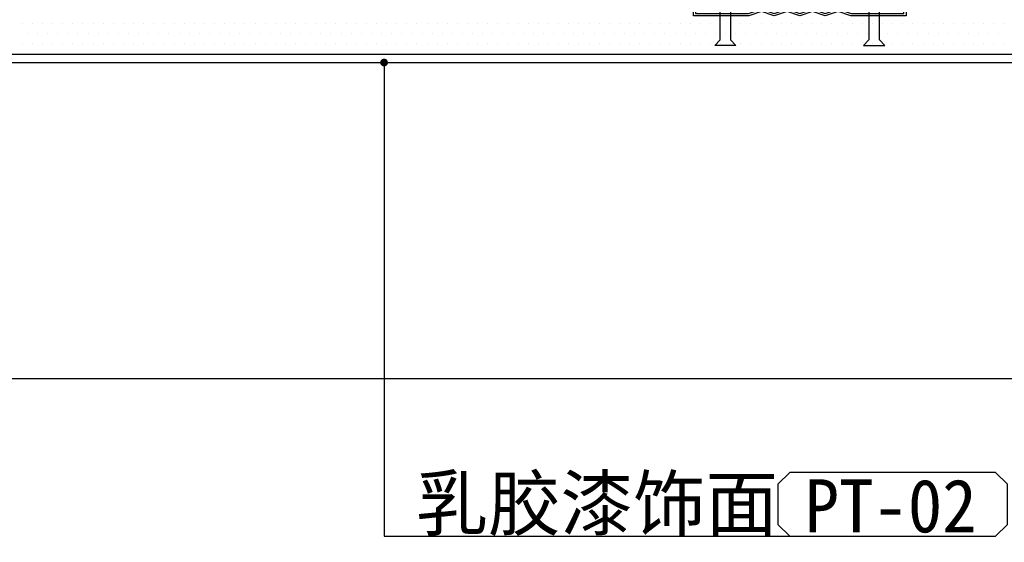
# Model space of a CAD drawing. Header units: millimetres. Extents: x -53 to 3023, y -53 to 2153.
# Tile 45 of 52: x 1620 to 1852, y 1496 to 1619. Entities that reach past the tile are written whole.
import ezdxf

# ---------------------------------------------------------------- set-up
doc = ezdxf.new("R2010")
doc.units = ezdxf.units.MM
doc.header["$LTSCALE"] = 5
doc.linetypes.add('DASH', pattern=[0.35, 0.25, -0.1])
doc.layers.get('Defpoints').update_dxf_attribs({"color": 8})
for name, color, linetype in [('8', 8, 'Continuous'), ('A-建筑-拆墙', 251, 'Continuous'), ('E--图例', 3, 'Continuous'), ('E-文本', 7, 'Continuous'), ('F-文本', 61, 'Continuous'), ('Q-立面-完成面造型线', 6, 'Continuous'), ('Q-立面-次粗线', 31, 'Continuous'), ('Q-立面-粗线', 30, 'Continuous')]:
    doc.layers.add(name, color=color, linetype=linetype)
doc.styles.add('-宋体', font='SimSun.ttf', dxfattribs={"width": 0.8})
doc.styles.get("Standard").update_dxf_attribs({"font": 'SimSun.ttf'})
doc.styles.add('TXT', font='gbenor.shx', dxfattribs={"width": 0.7})
doc.dimstyles.new('1', dxfattribs={"dimscale": 0, "dimtxt": 2.5, "dimasz": 1.5, "dimexe": 1, "dimexo": 0, "dimgap": 0.3, "dimtad": 1, "dimdec": 0, "dimzin": 0, "dimdsep": 46, "dimtxsty": 'Standard', "dimblk": 'ARCHTICK', "dimcen": 0.09, "dimclrd": 8, "dimclre": 8, "dimclrt": 4, "dimadec": 0, "dimazin": 0, "dimtfac": 1, "dimtdec": 0, "dimtix": 1, "dimtofl": 0, "dimtmove": 2, "dimatfit": 3, "dimldrblk": 'DOTSMALL', "dimfxl": 5, "dimfxlon": 1, "dimtolj": 1, "dimtzin": 0, "dimarcsym": 0})

# ---------------------------------------------------------------- blocks, each defined once
blk = doc.blocks.new('A$C09D450D1')
at = {"layer": '8'}
for p, q in [((-50, 24.00000000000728), (-50, 58.00000000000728)), ((-50, 58.00000000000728), (0, 58.00000000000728)), ((0, 58.00000000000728), (0, 24.00000000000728)), ((-42, 26.85973027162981), (-42, 51.32409618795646)), ((-42, 51.32409618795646), (-8, 51.32409618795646)), ((-8, 51.32409618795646), (-8, 26.85973027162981)), ((-36.5, 23.85973027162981), (-42, 26.85973027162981)), ((-8, 26.85973027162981), (-13.5, 23.85973027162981)), ((-41.5, 21.00000000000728), (-50, 24.00000000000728)), ((-36.5, 14.00000000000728), (-36.5, 23.85973027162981)), ((-13.5, 23.85973027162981), (-13.5, 14.00000000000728)), ((0, 24.00000000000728), (-8.5, 21.00000000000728)), ((-41.5, 16.00000000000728), (-41.5, 21.00000000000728)), ((-8.5, 21.00000000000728), (-8.5, 16.00000000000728)), ((-45, 19.00000000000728), (-50, 19.00000000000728)), ((-50, 19.00000000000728), (-50, 7.275957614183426e-12)), ((-45, 16.00000000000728), (-45, 19.00000000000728)), ((0, 19.00000000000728), (-5, 19.00000000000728)), ((-5, 19.00000000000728), (-5, 16.00000000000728)), ((0, 7.275957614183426e-12), (0, 19.00000000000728)), ((-49.5, 0.500000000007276), (-49.5, 18.50000000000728)), ((-49.5, 18.50000000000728), (-45.5, 18.50000000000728)), ((-45.5, 18.50000000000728), (-45.5, 16.00000000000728)), ((-43.24737165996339, 16.67150232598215), (-42.51483333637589, 17.99999912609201)), ((-42.9966365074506, 16.02577210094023), (-43.24737165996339, 16.67150232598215)), ((-42.51483333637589, 17.99999912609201), (-41.87799733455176, 17.1789917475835)), ((-41.87799733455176, 17.1789917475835), (-42.03991536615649, 16.38033246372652)), ((-42.03991536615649, 16.38033246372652), (-41.76638301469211, 15.74305086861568)), ((-7.960084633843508, 16.38033246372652), (-8.23361698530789, 15.74305086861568)), ((-7.485166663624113, 17.99999912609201), (-8.122002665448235, 17.1789917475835)), ((-8.122002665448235, 17.1789917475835), (-7.960084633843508, 16.38033246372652)), ((-6.752628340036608, 16.67150232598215), (-7.485166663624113, 17.99999912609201)), ((-7.003363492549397, 16.02577210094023), (-6.752628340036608, 16.67150232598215)), ((-4.5, 16.00000000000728), (-4.5, 18.50000000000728)), ((-4.5, 18.50000000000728), (-0.5, 18.50000000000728)), ((-0.5, 18.50000000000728), (-0.5, 0.500000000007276)), ((-49.5, 8.000000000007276), (-49.5, 16.00000000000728)), ((-49.5, 16.00000000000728), (-41.5, 16.00000000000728)), ((-45.5, 16.00000000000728), (-45, 16.00000000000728)), ((-43.42972656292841, 13.64931151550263), (-43.11061115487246, 14.50622806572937)), ((-43.31575191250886, 15.1688555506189), (-42.9966365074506, 16.02577210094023)), ((-43.11061115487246, 14.50622806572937), (-43.31575191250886, 15.1688555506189)), ((-41.76638301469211, 15.74305086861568), (-41.9627098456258, 14.93163970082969)), ((-41.9627098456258, 14.93163970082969), (-41.64359443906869, 14.31125116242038)), ((-41.64359443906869, 14.31125116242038), (-41.8143465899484, 13.50931795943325)), ((-13.5, 14.00000000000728), (-36.5, 14.00000000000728)), ((-8.5, 16.00000000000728), (-0.5, 16.00000000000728)), ((-8.037290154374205, 14.93163970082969), (-8.356405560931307, 14.31125116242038)), ((-8.356405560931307, 14.31125116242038), (-8.1856534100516, 13.50931795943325)), ((-8.23361698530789, 15.74305086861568), (-8.037290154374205, 14.93163970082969)), ((-6.684248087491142, 15.1688555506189), (-7.003363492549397, 16.02577210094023)), ((-6.889388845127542, 14.50622806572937), (-6.684248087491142, 15.1688555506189)), ((-6.570273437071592, 13.64931151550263), (-6.889388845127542, 14.50622806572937)), ((-5, 16.00000000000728), (-4.5, 16.00000000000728)), ((-0.5, 16.00000000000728), (-0.5, 8.000000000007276)), ((-43.58039222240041, 12.07450314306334), (-43.16856821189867, 13.00744412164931)), ((-43.2253570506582, 11.42575978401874), (-43.58039222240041, 12.07450314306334)), ((-43.16856821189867, 13.00744412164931), (-43.42972656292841, 13.64931151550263)), ((-41.8143465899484, 13.50931795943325), (-41.48287986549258, 12.85184014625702)), ((-41.48287986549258, 12.85184014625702), (-41.77268053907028, 11.96412095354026)), ((-41.77268053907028, 11.96412095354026), (-41.35352561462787, 11.31066907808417)), ((-8.22731946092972, 11.96412095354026), (-8.64647438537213, 11.31066907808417)), ((-8.1856534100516, 13.50931795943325), (-8.517120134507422, 12.85184014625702)), ((-8.517120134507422, 12.85184014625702), (-8.22731946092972, 11.96412095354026)), ((-6.831431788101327, 13.00744412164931), (-6.570273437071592, 13.64931151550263)), ((-6.419607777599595, 12.07450314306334), (-6.831431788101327, 13.00744412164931)), ((-6.774642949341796, 11.42575978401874), (-6.419607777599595, 12.07450314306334)), ((-43.76483335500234, 8.816665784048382), (-43.25257408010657, 9.794730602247)), ((-43.68969401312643, 10.45849440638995), (-43.2253570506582, 11.42575978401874)), ((-43.25257408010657, 9.794730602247), (-43.68969401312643, 10.45849440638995)), ((-41.35352561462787, 11.31066907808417), (-41.74901803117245, 10.34561960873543)), ((-41.74901803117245, 10.34561960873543), (-41.26483331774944, 9.666665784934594)), ((-41.26483331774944, 9.666665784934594), (-41.65649999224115, 8.704165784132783)), ((-8.250981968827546, 10.34561960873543), (-8.735166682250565, 9.666665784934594)), ((-8.735166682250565, 9.666665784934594), (-8.343500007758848, 8.704165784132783)), ((-8.64647438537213, 11.31066907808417), (-8.250981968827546, 10.34561960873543)), ((-6.310305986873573, 10.45849440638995), (-6.774642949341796, 11.42575978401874)), ((-6.747425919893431, 9.794730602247), (-6.310305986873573, 10.45849440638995)), ((-6.235166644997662, 8.816665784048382), (-6.747425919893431, 9.794730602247)), ((-0.5, 8.000000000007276), (-49.5, 8.000000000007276)), ((-43.34816668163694, 8.129165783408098), (-43.76483335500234, 8.816665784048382)), ((-43.76483335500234, 7.141665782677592), (-43.34816668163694, 8.129165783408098)), ((-43.34816668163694, 6.43749911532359), (-43.76483335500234, 7.141665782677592)), ((-41.26483331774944, 7.999999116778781), (-41.68149998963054, 7.037499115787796)), ((-41.68149998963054, 7.037499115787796), (-41.26483331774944, 6.333332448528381)), ((-41.65649999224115, 8.704165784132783), (-41.26483331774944, 7.999999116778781)), ((-8.343500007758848, 8.704165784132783), (-8.735166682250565, 7.999999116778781)), ((-8.735166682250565, 7.999999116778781), (-8.318500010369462, 7.037499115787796)), ((-8.318500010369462, 7.037499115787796), (-8.735166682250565, 6.333332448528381)), ((-6.65183331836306, 8.129165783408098), (-6.235166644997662, 8.816665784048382)), ((-6.235166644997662, 7.141665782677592), (-6.65183331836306, 8.129165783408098)), ((-6.65183331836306, 6.43749911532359), (-6.235166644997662, 7.141665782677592)), ((-43.76483335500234, 5.474999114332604), (-43.34816668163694, 6.43749911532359)), ((-43.34816668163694, 4.77083244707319), (-43.76483335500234, 5.474999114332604)), ((-43.76483335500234, 3.799999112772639), (-43.34816668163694, 4.77083244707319)), ((-41.26483331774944, 6.333332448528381), (-41.68149998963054, 5.370832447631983)), ((-41.68149998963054, 5.370832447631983), (-41.26483331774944, 4.666665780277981)), ((-41.26483331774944, 4.666665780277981), (-41.68149998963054, 3.695832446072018)), ((-8.735166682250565, 6.333332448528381), (-8.318500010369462, 5.370832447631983)), ((-8.318500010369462, 5.370832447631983), (-8.735166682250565, 4.666665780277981)), ((-8.735166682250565, 4.666665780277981), (-8.318500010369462, 3.695832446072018)), ((-6.235166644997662, 5.474999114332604), (-6.65183331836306, 6.43749911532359)), ((-6.65183331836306, 4.77083244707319), (-6.235166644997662, 5.474999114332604)), ((-6.235166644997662, 3.799999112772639), (-6.65183331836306, 4.77083244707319)), ((-43.34816668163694, 3.104165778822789), (-43.76483335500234, 3.799999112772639)), ((-43.76483335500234, 2.141665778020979), (-43.34816668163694, 3.104165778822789)), ((-41.68149998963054, 3.695832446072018), (-41.26483331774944, 2.991665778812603)), ((-41.26483331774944, 2.991665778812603), (-41.68149998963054, 2.062499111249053)), ((-8.318500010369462, 3.695832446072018), (-8.735166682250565, 2.991665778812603)), ((-8.735166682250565, 2.991665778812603), (-8.318500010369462, 2.062499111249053)), ((-6.65183331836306, 3.104165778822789), (-6.235166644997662, 3.799999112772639)), ((-6.235166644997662, 2.141665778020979), (-6.65183331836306, 3.104165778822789)), ((-50, 7.275957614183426e-12), (-37, 7.275957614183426e-12)), ((-37.0811388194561, 0.500000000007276), (-49.5, 0.500000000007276)), ((-43.76483335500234, 2.141665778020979), (-43.76483335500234, 2.141665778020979)), ((-43.76483335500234, -5.625000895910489), (-43.76483335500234, 2.141665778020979)), ((-41.68149998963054, 2.062499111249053), (-41.26483331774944, 1.333332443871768)), ((-41.26483331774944, 1.333332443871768), (-41.26483331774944, -5.625000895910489)), ((-34, 1.527046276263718), (-37.0811388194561, 0.500000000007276)), ((-37, 7.275957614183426e-12), (-34, 1.000000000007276)), ((-31, 0.527046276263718), (-34, 1.527046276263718)), ((-34, 1.000000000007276), (-31, 7.275957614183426e-12)), ((-28, 1.527046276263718), (-31, 0.527046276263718)), ((-31, 7.275957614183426e-12), (-28, 1.000000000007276)), ((-25, 0.527046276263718), (-28, 1.527046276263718)), ((-28, 1.000000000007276), (-25, 7.275957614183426e-12)), ((-22, 1.527046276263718), (-25, 0.527046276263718)), ((-25, 7.275957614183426e-12), (-22, 1.000000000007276)), ((-19, 0.527046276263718), (-22, 1.527046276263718)), ((-22, 1.000000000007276), (-19, 7.275957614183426e-12)), ((-16, 1.527046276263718), (-19, 0.527046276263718)), ((-19, 7.275957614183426e-12), (-16, 1.000000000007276)), ((-12.91886116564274, 0.500000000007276), (-16, 1.527046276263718)), ((-16, 1.000000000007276), (-13, 7.275957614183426e-12)), ((-13, 7.275957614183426e-12), (0, 7.275957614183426e-12)), ((-0.5, 0.500000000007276), (-12.91886116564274, 0.500000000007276)), ((-8.318500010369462, 2.062499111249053), (-8.735166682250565, 1.333332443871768)), ((-8.735166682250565, 1.333332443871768), (-8.735166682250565, -5.625000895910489)), ((-6.235166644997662, 2.141665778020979), (-6.235166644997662, 2.141665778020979)), ((-6.235166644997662, -5.625000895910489), (-6.235166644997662, 2.141665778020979)), ((-45.01483337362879, -7.000000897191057), (-43.76483335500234, -5.625000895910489)), ((-41.26483331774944, -5.625000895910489), (-40.01483329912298, -7.000000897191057)), ((-8.735166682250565, -5.625000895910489), (-9.985166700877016, -7.000000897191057)), ((-4.98516662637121, -7.000000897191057), (-6.235166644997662, -5.625000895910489)), ((-40.01483329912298, -7.000000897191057), (-45.01483337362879, -7.000000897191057)), ((-9.985166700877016, -7.000000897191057), (-4.98516662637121, -7.000000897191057))]:
    blk.add_line(p, q, dxfattribs=at)
blk = doc.blocks.new('*E25')
at = {"layer": '8', "extrusion": (0, 0, -1), "xscale": 0.1999999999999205, "yscale": 0.1999999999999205, "zscale": -0.1999999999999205}
blk.add_blockref('A$C09D450D1', (-47.33059772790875, 1.400000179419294, -9.99999993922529e-09), dxfattribs=at)
blk = doc.blocks.new('_ArchTick')
at = {"color": 0, "linetype": 'ByBlock', "const_width": 0.15}
blk.add_lwpolyline([(-0.5, -0.5), (0.5, 0.5)], dxfattribs=at)
blk = doc.blocks.new('材料编号1')
at = {"layer": 'E--图例', "color": 3}
blk.add_lwpolyline([(8.715155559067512, -1.898066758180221), (8.715155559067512, -0.6366033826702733), (8.345887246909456, -0.2673350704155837), (1.889200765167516, -0.2673350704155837), (1.519932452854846, -0.6366033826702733), (1.519932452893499, -1.898066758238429), (1.889200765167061, -2.267335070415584), (8.345887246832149, -2.26733507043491)], close=True, dxfattribs=at)
at = {"layer": 'E-文本', "style": 'TXT', "width": 0.7}
blk.add_attdef('编号', (1.608281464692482, -2.295733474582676), '', height=2, dxfattribs=at)
blk = doc.blocks.new('0')
at = {"layer": 'Defpoints', "linetype": 'Continuous'}
blk.add_lwpolyline([(-535083.1927045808, 505345.3608011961), (-534905.5166143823, 505345.3608011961), (-534905.5166143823, 505426.9268031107), (-535083.1927045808, 505426.9268031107)], close=True, dxfattribs=at)
at = {"layer": 'Q-立面-完成面造型线', "ltscale": 0.1999999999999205}
blk.add_line((-535083.1927045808, 505360.218391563, 1.378868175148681), (-534979.0248296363, 505360.218391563, 1.378868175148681), dxfattribs=at)
at = {"layer": 'Q-立面-次粗线', "ltscale": 0.1999999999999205}
for p, q in [((-535067.4494150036, 505362.047141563, 1.378868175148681), (-535067.4494150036, 505362.047141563, 1.378868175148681)), ((-535066.9731650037, 505362.047141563, 1.378868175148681), (-535066.9731650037, 505362.047141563, 1.378868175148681)), ((-535066.4969150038, 505362.047141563, 1.378868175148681), (-535066.4969150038, 505362.047141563, 1.378868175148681)), ((-535066.0206650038, 505362.047141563, 1.378868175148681), (-535066.0206650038, 505362.047141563, 1.378868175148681)), ((-535065.5444150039, 505362.047141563, 1.378868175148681), (-535065.5444150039, 505362.047141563, 1.378868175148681)), ((-535065.0681650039, 505362.047141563, 1.378868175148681), (-535065.0681650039, 505362.047141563, 1.378868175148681)), ((-535064.591915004, 505362.047141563, 1.378868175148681), (-535064.591915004, 505362.047141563, 1.378868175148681)), ((-535064.115665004, 505362.047141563, 1.378868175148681), (-535064.115665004, 505362.047141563, 1.378868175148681)), ((-535063.639415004, 505362.047141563, 1.378868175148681), (-535063.639415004, 505362.047141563, 1.378868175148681)), ((-535063.1631650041, 505362.047141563, 1.378868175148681), (-535063.1631650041, 505362.047141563, 1.378868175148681)), ((-535062.6869150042, 505362.047141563, 1.378868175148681), (-535062.6869150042, 505362.047141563, 1.378868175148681)), ((-535062.2106650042, 505362.047141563, 1.378868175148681), (-535062.2106650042, 505362.047141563, 1.378868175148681)), ((-535061.7344150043, 505362.047141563, 1.378868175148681), (-535061.7344150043, 505362.047141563, 1.378868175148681)), ((-535061.2581650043, 505362.047141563, 1.378868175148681), (-535061.2581650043, 505362.047141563, 1.378868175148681)), ((-535060.7819150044, 505362.047141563, 1.378868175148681), (-535060.7819150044, 505362.047141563, 1.378868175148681)), ((-535060.3056650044, 505362.047141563, 1.378868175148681), (-535060.3056650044, 505362.047141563, 1.378868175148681)), ((-535059.8294150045, 505362.047141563, 1.378868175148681), (-535059.8294150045, 505362.047141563, 1.378868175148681)), ((-535059.3531650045, 505362.047141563, 1.378868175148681), (-535059.3531650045, 505362.047141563, 1.378868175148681)), ((-535058.8769150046, 505362.047141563, 1.378868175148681), (-535058.8769150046, 505362.047141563, 1.378868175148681)), ((-535058.4006650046, 505362.047141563, 1.378868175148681), (-535058.4006650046, 505362.047141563, 1.378868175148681)), ((-535057.9244150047, 505362.047141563, 1.378868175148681), (-535057.9244150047, 505362.047141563, 1.378868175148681)), ((-535057.4481650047, 505362.047141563, 1.378868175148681), (-535057.4481650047, 505362.047141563, 1.378868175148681)), ((-535056.9719150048, 505362.047141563, 1.378868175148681), (-535056.9719150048, 505362.047141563, 1.378868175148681)), ((-535056.4956650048, 505362.047141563, 1.378868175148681), (-535056.4956650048, 505362.047141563, 1.378868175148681)), ((-535056.0194150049, 505362.047141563, 1.378868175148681), (-535056.0194150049, 505362.047141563, 1.378868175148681)), ((-535055.5431650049, 505362.047141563, 1.378868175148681), (-535055.5431650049, 505362.047141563, 1.378868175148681)), ((-535055.066915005, 505362.047141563, 1.378868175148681), (-535055.066915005, 505362.047141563, 1.378868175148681)), ((-535054.590665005, 505362.047141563, 1.378868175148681), (-535054.590665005, 505362.047141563, 1.378868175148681)), ((-535054.1144150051, 505362.047141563, 1.378868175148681), (-535054.1144150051, 505362.047141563, 1.378868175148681)), ((-535053.6381650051, 505362.047141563, 1.378868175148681), (-535053.6381650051, 505362.047141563, 1.378868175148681)), ((-535053.1619150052, 505362.047141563, 1.378868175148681), (-535053.1619150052, 505362.047141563, 1.378868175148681)), ((-535052.6856650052, 505362.047141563, 1.378868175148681), (-535052.6856650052, 505362.047141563, 1.378868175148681)), ((-535052.2094150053, 505362.047141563, 1.378868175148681), (-535052.2094150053, 505362.047141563, 1.378868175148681)), ((-535051.7331650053, 505362.047141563, 1.378868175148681), (-535051.7331650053, 505362.047141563, 1.378868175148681)), ((-535051.2569150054, 505362.047141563, 1.378868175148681), (-535051.2569150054, 505362.047141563, 1.378868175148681)), ((-535050.7806650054, 505362.047141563, 1.378868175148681), (-535050.7806650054, 505362.047141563, 1.378868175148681)), ((-535050.3044150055, 505362.047141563, 1.378868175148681), (-535050.3044150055, 505362.047141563, 1.378868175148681)), ((-535049.8281650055, 505362.047141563, 1.378868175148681), (-535049.8281650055, 505362.047141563, 1.378868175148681)), ((-535049.3519150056, 505362.047141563, 1.378868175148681), (-535049.3519150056, 505362.047141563, 1.378868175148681)), ((-535048.8756650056, 505362.047141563, 1.378868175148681), (-535048.8756650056, 505362.047141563, 1.378868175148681)), ((-535048.3994150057, 505362.047141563, 1.378868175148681), (-535048.3994150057, 505362.047141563, 1.378868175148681)), ((-535047.9231650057, 505362.047141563, 1.378868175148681), (-535047.9231650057, 505362.047141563, 1.378868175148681)), ((-535047.4469150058, 505362.047141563, 1.378868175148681), (-535047.4469150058, 505362.047141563, 1.378868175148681)), ((-535046.9706650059, 505362.047141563, 1.378868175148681), (-535046.9706650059, 505362.047141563, 1.378868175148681)), ((-535046.4944150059, 505362.047141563, 1.378868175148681), (-535046.4944150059, 505362.047141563, 1.378868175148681)), ((-535046.018165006, 505362.047141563, 1.378868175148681), (-535046.018165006, 505362.047141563, 1.378868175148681)), ((-535045.541915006, 505362.047141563, 1.378868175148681), (-535045.541915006, 505362.047141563, 1.378868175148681)), ((-535045.065665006, 505362.047141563, 1.378868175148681), (-535045.065665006, 505362.047141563, 1.378868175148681)), ((-535044.5894150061, 505362.047141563, 1.378868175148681), (-535044.5894150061, 505362.047141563, 1.378868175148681)), ((-535044.1131650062, 505362.047141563, 1.378868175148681), (-535044.1131650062, 505362.047141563, 1.378868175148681)), ((-535043.6369150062, 505362.047141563, 1.378868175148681), (-535043.6369150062, 505362.047141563, 1.378868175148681)), ((-535043.1606650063, 505362.047141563, 1.378868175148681), (-535043.1606650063, 505362.047141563, 1.378868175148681)), ((-535042.6844150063, 505362.047141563, 1.378868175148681), (-535042.6844150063, 505362.047141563, 1.378868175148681)), ((-535042.2081650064, 505362.047141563, 1.378868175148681), (-535042.2081650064, 505362.047141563, 1.378868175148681)), ((-535041.7319150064, 505362.047141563, 1.378868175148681), (-535041.7319150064, 505362.047141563, 1.378868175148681)), ((-535041.2556650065, 505362.047141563, 1.378868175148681), (-535041.2556650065, 505362.047141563, 1.378868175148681)), ((-535040.7794150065, 505362.047141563, 1.378868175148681), (-535040.7794150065, 505362.047141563, 1.378868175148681)), ((-535040.3031650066, 505362.047141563, 1.378868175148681), (-535040.3031650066, 505362.047141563, 1.378868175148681)), ((-535039.8269150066, 505362.047141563, 1.378868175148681), (-535039.8269150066, 505362.047141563, 1.378868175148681)), ((-535039.3506650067, 505362.047141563, 1.378868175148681), (-535039.3506650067, 505362.047141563, 1.378868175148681)), ((-535038.8744150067, 505362.047141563, 1.378868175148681), (-535038.8744150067, 505362.047141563, 1.378868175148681)), ((-535038.3981650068, 505362.047141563, 1.378868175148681), (-535038.3981650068, 505362.047141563, 1.378868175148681)), ((-535037.9219150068, 505362.047141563, 1.378868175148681), (-535037.9219150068, 505362.047141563, 1.378868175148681)), ((-535037.4456650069, 505362.047141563, 1.378868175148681), (-535037.4456650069, 505362.047141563, 1.378868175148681)), ((-535036.9694150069, 505362.047141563, 1.378868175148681), (-535036.9694150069, 505362.047141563, 1.378868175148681)), ((-535036.493165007, 505362.047141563, 1.378868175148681), (-535036.493165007, 505362.047141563, 1.378868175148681)), ((-535036.016915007, 505362.047141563, 1.378868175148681), (-535036.016915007, 505362.047141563, 1.378868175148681)), ((-535035.5406650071, 505362.047141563, 1.378868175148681), (-535035.5406650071, 505362.047141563, 1.378868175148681)), ((-535035.0644150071, 505362.047141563, 1.378868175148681), (-535035.0644150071, 505362.047141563, 1.378868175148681)), ((-535034.5881650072, 505362.047141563, 1.378868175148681), (-535034.5881650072, 505362.047141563, 1.378868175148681)), ((-535034.1119150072, 505362.047141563, 1.378868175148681), (-535034.1119150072, 505362.047141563, 1.378868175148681)), ((-535033.6356650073, 505362.047141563, 1.378868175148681), (-535033.6356650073, 505362.047141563, 1.378868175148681)), ((-535033.1594150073, 505362.047141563, 1.378868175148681), (-535033.1594150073, 505362.047141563, 1.378868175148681)), ((-535032.6831650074, 505362.047141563, 1.378868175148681), (-535032.6831650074, 505362.047141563, 1.378868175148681)), ((-535032.2069150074, 505362.047141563, 1.378868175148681), (-535032.2069150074, 505362.047141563, 1.378868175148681)), ((-535031.7306650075, 505362.047141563, 1.378868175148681), (-535031.7306650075, 505362.047141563, 1.378868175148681)), ((-535031.2544150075, 505362.047141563, 1.378868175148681), (-535031.2544150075, 505362.047141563, 1.378868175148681)), ((-535030.7781650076, 505362.047141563, 1.378868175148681), (-535030.7781650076, 505362.047141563, 1.378868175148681)), ((-535030.3019150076, 505362.047141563, 1.378868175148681), (-535030.3019150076, 505362.047141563, 1.378868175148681)), ((-535029.8256650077, 505362.047141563, 1.378868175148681), (-535029.8256650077, 505362.047141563, 1.378868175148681)), ((-535029.3494150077, 505362.047141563, 1.378868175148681), (-535029.3494150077, 505362.047141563, 1.378868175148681)), ((-535028.8731650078, 505362.047141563, 1.378868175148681), (-535028.8731650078, 505362.047141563, 1.378868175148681)), ((-535028.3969150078, 505362.047141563, 1.378868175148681), (-535028.3969150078, 505362.047141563, 1.378868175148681)), ((-535027.9206650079, 505362.047141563, 1.378868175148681), (-535027.9206650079, 505362.047141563, 1.378868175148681)), ((-535027.444415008, 505362.047141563, 1.378868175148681), (-535027.444415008, 505362.047141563, 1.378868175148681)), ((-535026.968165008, 505362.047141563, 1.378868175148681), (-535026.968165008, 505362.047141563, 1.378868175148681)), ((-535026.491915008, 505362.047141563, 1.378868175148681), (-535026.491915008, 505362.047141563, 1.378868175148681)), ((-535026.0156650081, 505362.047141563, 1.378868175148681), (-535026.0156650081, 505362.047141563, 1.378868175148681)), ((-535025.5394150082, 505362.047141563, 1.378868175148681), (-535025.5394150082, 505362.047141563, 1.378868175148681)), ((-535025.0631650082, 505362.047141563, 1.378868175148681), (-535025.0631650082, 505362.047141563, 1.378868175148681)), ((-535024.5869150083, 505362.047141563, 1.378868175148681), (-535024.5869150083, 505362.047141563, 1.378868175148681)), ((-535024.1106650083, 505362.047141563, 1.378868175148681), (-535024.1106650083, 505362.047141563, 1.378868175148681)), ((-535023.6344150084, 505362.047141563, 1.378868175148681), (-535023.6344150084, 505362.047141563, 1.378868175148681)), ((-535023.1581650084, 505362.047141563, 1.378868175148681), (-535023.1581650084, 505362.047141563, 1.378868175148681)), ((-535022.6819150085, 505362.047141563, 1.378868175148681), (-535022.6819150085, 505362.047141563, 1.378868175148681)), ((-535022.2056650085, 505362.047141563, 1.378868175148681), (-535022.2056650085, 505362.047141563, 1.378868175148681)), ((-535021.7294150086, 505362.047141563, 1.378868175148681), (-535021.7294150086, 505362.047141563, 1.378868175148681)), ((-535021.2531650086, 505362.047141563, 1.378868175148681), (-535021.2531650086, 505362.047141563, 1.378868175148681)), ((-535067.2112900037, 505361.570891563, 1.378868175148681), (-535067.2112900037, 505361.570891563, 1.378868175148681)), ((-535066.7350400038, 505361.570891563, 1.378868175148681), (-535066.7350400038, 505361.570891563, 1.378868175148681)), ((-535066.2587900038, 505361.570891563, 1.378868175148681), (-535066.2587900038, 505361.570891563, 1.378868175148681)), ((-535065.7825400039, 505361.570891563, 1.378868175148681), (-535065.7825400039, 505361.570891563, 1.378868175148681)), ((-535065.3062900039, 505361.570891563, 1.378868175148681), (-535065.3062900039, 505361.570891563, 1.378868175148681)), ((-535064.830040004, 505361.570891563, 1.378868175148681), (-535064.830040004, 505361.570891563, 1.378868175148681)), ((-535064.353790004, 505361.570891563, 1.378868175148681), (-535064.353790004, 505361.570891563, 1.378868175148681)), ((-535063.8775400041, 505361.570891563, 1.378868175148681), (-535063.8775400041, 505361.570891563, 1.378868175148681)), ((-535063.4012900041, 505361.570891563, 1.378868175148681), (-535063.4012900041, 505361.570891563, 1.378868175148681)), ((-535062.9250400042, 505361.570891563, 1.378868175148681), (-535062.9250400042, 505361.570891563, 1.378868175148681)), ((-535062.4487900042, 505361.570891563, 1.378868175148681), (-535062.4487900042, 505361.570891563, 1.378868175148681)), ((-535061.9725400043, 505361.570891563, 1.378868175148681), (-535061.9725400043, 505361.570891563, 1.378868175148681)), ((-535061.4962900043, 505361.570891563, 1.378868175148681), (-535061.4962900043, 505361.570891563, 1.378868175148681)), ((-535061.0200400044, 505361.570891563, 1.378868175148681), (-535061.0200400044, 505361.570891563, 1.378868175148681)), ((-535060.5437900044, 505361.570891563, 1.378868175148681), (-535060.5437900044, 505361.570891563, 1.378868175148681)), ((-535060.0675400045, 505361.570891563, 1.378868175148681), (-535060.0675400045, 505361.570891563, 1.378868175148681)), ((-535059.5912900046, 505361.570891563, 1.378868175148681), (-535059.5912900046, 505361.570891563, 1.378868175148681)), ((-535059.1150400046, 505361.570891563, 1.378868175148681), (-535059.1150400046, 505361.570891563, 1.378868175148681)), ((-535058.6387900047, 505361.570891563, 1.378868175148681), (-535058.6387900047, 505361.570891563, 1.378868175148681)), ((-535058.1625400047, 505361.570891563, 1.378868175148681), (-535058.1625400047, 505361.570891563, 1.378868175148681)), ((-535057.6862900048, 505361.570891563, 1.378868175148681), (-535057.6862900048, 505361.570891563, 1.378868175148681)), ((-535057.2100400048, 505361.570891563, 1.378868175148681), (-535057.2100400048, 505361.570891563, 1.378868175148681)), ((-535056.7337900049, 505361.570891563, 1.378868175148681), (-535056.7337900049, 505361.570891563, 1.378868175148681)), ((-535056.2575400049, 505361.570891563, 1.378868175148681), (-535056.2575400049, 505361.570891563, 1.378868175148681)), ((-535055.781290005, 505361.570891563, 1.378868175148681), (-535055.781290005, 505361.570891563, 1.378868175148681)), ((-535055.305040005, 505361.570891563, 1.378868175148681), (-535055.305040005, 505361.570891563, 1.378868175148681)), ((-535054.8287900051, 505361.570891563, 1.378868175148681), (-535054.8287900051, 505361.570891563, 1.378868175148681)), ((-535054.3525400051, 505361.570891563, 1.378868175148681), (-535054.3525400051, 505361.570891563, 1.378868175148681)), ((-535053.8762900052, 505361.570891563, 1.378868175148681), (-535053.8762900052, 505361.570891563, 1.378868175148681)), ((-535053.4000400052, 505361.570891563, 1.378868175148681), (-535053.4000400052, 505361.570891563, 1.378868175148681)), ((-535052.9237900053, 505361.570891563, 1.378868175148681), (-535052.9237900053, 505361.570891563, 1.378868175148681)), ((-535052.4475400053, 505361.570891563, 1.378868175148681), (-535052.4475400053, 505361.570891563, 1.378868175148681)), ((-535051.9712900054, 505361.570891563, 1.378868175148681), (-535051.9712900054, 505361.570891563, 1.378868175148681)), ((-535051.4950400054, 505361.570891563, 1.378868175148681), (-535051.4950400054, 505361.570891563, 1.378868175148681)), ((-535051.0187900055, 505361.570891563, 1.378868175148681), (-535051.0187900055, 505361.570891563, 1.378868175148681)), ((-535050.5425400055, 505361.570891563, 1.378868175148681), (-535050.5425400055, 505361.570891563, 1.378868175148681)), ((-535050.0662900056, 505361.570891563, 1.378868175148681), (-535050.0662900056, 505361.570891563, 1.378868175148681)), ((-535049.5900400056, 505361.570891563, 1.378868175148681), (-535049.5900400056, 505361.570891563, 1.378868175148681)), ((-535049.1137900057, 505361.570891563, 1.378868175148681), (-535049.1137900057, 505361.570891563, 1.378868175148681)), ((-535048.6375400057, 505361.570891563, 1.378868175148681), (-535048.6375400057, 505361.570891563, 1.378868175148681)), ((-535048.1612900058, 505361.570891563, 1.378868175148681), (-535048.1612900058, 505361.570891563, 1.378868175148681)), ((-535047.6850400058, 505361.570891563, 1.378868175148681), (-535047.6850400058, 505361.570891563, 1.378868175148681)), ((-535047.2087900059, 505361.570891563, 1.378868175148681), (-535047.2087900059, 505361.570891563, 1.378868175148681)), ((-535046.7325400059, 505361.570891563, 1.378868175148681), (-535046.7325400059, 505361.570891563, 1.378868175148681)), ((-535046.256290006, 505361.570891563, 1.378868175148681), (-535046.256290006, 505361.570891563, 1.378868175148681)), ((-535045.780040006, 505361.570891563, 1.378868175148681), (-535045.780040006, 505361.570891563, 1.378868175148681)), ((-535045.3037900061, 505361.570891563, 1.378868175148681), (-535045.3037900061, 505361.570891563, 1.378868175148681)), ((-535044.8275400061, 505361.570891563, 1.378868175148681), (-535044.8275400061, 505361.570891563, 1.378868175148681)), ((-535044.3512900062, 505361.570891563, 1.378868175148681), (-535044.3512900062, 505361.570891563, 1.378868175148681)), ((-535043.8750400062, 505361.570891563, 1.378868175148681), (-535043.8750400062, 505361.570891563, 1.378868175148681)), ((-535043.3987900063, 505361.570891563, 1.378868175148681), (-535043.3987900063, 505361.570891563, 1.378868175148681)), ((-535042.9225400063, 505361.570891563, 1.378868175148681), (-535042.9225400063, 505361.570891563, 1.378868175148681)), ((-535042.4462900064, 505361.570891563, 1.378868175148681), (-535042.4462900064, 505361.570891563, 1.378868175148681)), ((-535041.9700400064, 505361.570891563, 1.378868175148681), (-535041.9700400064, 505361.570891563, 1.378868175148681)), ((-535041.4937900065, 505361.570891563, 1.378868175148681), (-535041.4937900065, 505361.570891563, 1.378868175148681)), ((-535041.0175400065, 505361.570891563, 1.378868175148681), (-535041.0175400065, 505361.570891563, 1.378868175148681)), ((-535040.5412900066, 505361.570891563, 1.378868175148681), (-535040.5412900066, 505361.570891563, 1.378868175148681)), ((-535040.0650400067, 505361.570891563, 1.378868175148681), (-535040.0650400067, 505361.570891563, 1.378868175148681)), ((-535039.5887900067, 505361.570891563, 1.378868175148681), (-535039.5887900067, 505361.570891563, 1.378868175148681)), ((-535039.1125400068, 505361.570891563, 1.378868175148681), (-535039.1125400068, 505361.570891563, 1.378868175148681)), ((-535038.6362900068, 505361.570891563, 1.378868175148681), (-535038.6362900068, 505361.570891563, 1.378868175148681)), ((-535038.1600400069, 505361.570891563, 1.378868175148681), (-535038.1600400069, 505361.570891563, 1.378868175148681)), ((-535037.6837900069, 505361.570891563, 1.378868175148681), (-535037.6837900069, 505361.570891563, 1.378868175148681)), ((-535037.207540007, 505361.570891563, 1.378868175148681), (-535037.207540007, 505361.570891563, 1.378868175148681)), ((-535036.731290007, 505361.570891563, 1.378868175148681), (-535036.731290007, 505361.570891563, 1.378868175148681)), ((-535036.2550400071, 505361.570891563, 1.378868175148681), (-535036.2550400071, 505361.570891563, 1.378868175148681)), ((-535035.7787900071, 505361.570891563, 1.378868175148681), (-535035.7787900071, 505361.570891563, 1.378868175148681)), ((-535035.3025400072, 505361.570891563, 1.378868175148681), (-535035.3025400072, 505361.570891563, 1.378868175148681)), ((-535034.8262900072, 505361.570891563, 1.378868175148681), (-535034.8262900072, 505361.570891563, 1.378868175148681)), ((-535034.3500400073, 505361.570891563, 1.378868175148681), (-535034.3500400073, 505361.570891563, 1.378868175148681)), ((-535033.8737900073, 505361.570891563, 1.378868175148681), (-535033.8737900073, 505361.570891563, 1.378868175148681)), ((-535033.3975400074, 505361.570891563, 1.378868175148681), (-535033.3975400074, 505361.570891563, 1.378868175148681)), ((-535032.9212900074, 505361.570891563, 1.378868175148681), (-535032.9212900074, 505361.570891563, 1.378868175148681)), ((-535032.4450400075, 505361.570891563, 1.378868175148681), (-535032.4450400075, 505361.570891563, 1.378868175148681)), ((-535031.9687900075, 505361.570891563, 1.378868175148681), (-535031.9687900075, 505361.570891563, 1.378868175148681)), ((-535031.4925400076, 505361.570891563, 1.378868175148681), (-535031.4925400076, 505361.570891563, 1.378868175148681)), ((-535031.0162900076, 505361.570891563, 1.378868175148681), (-535031.0162900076, 505361.570891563, 1.378868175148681)), ((-535030.5400400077, 505361.570891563, 1.378868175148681), (-535030.5400400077, 505361.570891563, 1.378868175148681)), ((-535030.0637900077, 505361.570891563, 1.378868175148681), (-535030.0637900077, 505361.570891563, 1.378868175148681)), ((-535029.5875400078, 505361.570891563, 1.378868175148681), (-535029.5875400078, 505361.570891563, 1.378868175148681)), ((-535029.1112900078, 505361.570891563, 1.378868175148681), (-535029.1112900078, 505361.570891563, 1.378868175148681)), ((-535028.6350400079, 505361.570891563, 1.378868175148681), (-535028.6350400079, 505361.570891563, 1.378868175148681)), ((-535028.1587900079, 505361.570891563, 1.378868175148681), (-535028.1587900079, 505361.570891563, 1.378868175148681)), ((-535027.682540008, 505361.570891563, 1.378868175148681), (-535027.682540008, 505361.570891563, 1.378868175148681)), ((-535027.206290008, 505361.570891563, 1.378868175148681), (-535027.206290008, 505361.570891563, 1.378868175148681)), ((-535026.7300400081, 505361.570891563, 1.378868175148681), (-535026.7300400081, 505361.570891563, 1.378868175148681)), ((-535026.2537900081, 505361.570891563, 1.378868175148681), (-535026.2537900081, 505361.570891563, 1.378868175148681)), ((-535025.7775400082, 505361.570891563, 1.378868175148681), (-535025.7775400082, 505361.570891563, 1.378868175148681)), ((-535025.3012900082, 505361.570891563, 1.378868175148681), (-535025.3012900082, 505361.570891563, 1.378868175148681)), ((-535024.8250400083, 505361.570891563, 1.378868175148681), (-535024.8250400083, 505361.570891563, 1.378868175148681)), ((-535024.3487900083, 505361.570891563, 1.378868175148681), (-535024.3487900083, 505361.570891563, 1.378868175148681)), ((-535023.8725400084, 505361.570891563, 1.378868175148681), (-535023.8725400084, 505361.570891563, 1.378868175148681)), ((-535023.3962900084, 505361.570891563, 1.378868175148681), (-535023.3962900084, 505361.570891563, 1.378868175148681)), ((-535022.9200400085, 505361.570891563, 1.378868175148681), (-535022.9200400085, 505361.570891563, 1.378868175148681)), ((-535022.4437900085, 505361.570891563, 1.378868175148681), (-535022.4437900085, 505361.570891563, 1.378868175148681)), ((-535021.9675400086, 505361.570891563, 1.378868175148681), (-535021.9675400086, 505361.570891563, 1.378868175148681)), ((-535021.4912900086, 505361.570891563, 1.378868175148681), (-535021.4912900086, 505361.570891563, 1.378868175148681)), ((-535067.4494150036, 505361.094641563, 1.378868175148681), (-535067.4494150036, 505361.094641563, 1.378868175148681)), ((-535066.9731650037, 505361.094641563, 1.378868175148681), (-535066.9731650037, 505361.094641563, 1.378868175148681)), ((-535066.4969150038, 505361.094641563, 1.378868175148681), (-535066.4969150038, 505361.094641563, 1.378868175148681)), ((-535066.0206650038, 505361.094641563, 1.378868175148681), (-535066.0206650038, 505361.094641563, 1.378868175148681)), ((-535065.5444150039, 505361.094641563, 1.378868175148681), (-535065.5444150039, 505361.094641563, 1.378868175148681)), ((-535065.0681650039, 505361.094641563, 1.378868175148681), (-535065.0681650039, 505361.094641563, 1.378868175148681)), ((-535064.591915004, 505361.094641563, 1.378868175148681), (-535064.591915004, 505361.094641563, 1.378868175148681)), ((-535064.115665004, 505361.094641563, 1.378868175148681), (-535064.115665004, 505361.094641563, 1.378868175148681)), ((-535063.639415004, 505361.094641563, 1.378868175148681), (-535063.639415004, 505361.094641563, 1.378868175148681)), ((-535063.1631650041, 505361.094641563, 1.378868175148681), (-535063.1631650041, 505361.094641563, 1.378868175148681)), ((-535062.6869150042, 505361.094641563, 1.378868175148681), (-535062.6869150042, 505361.094641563, 1.378868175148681)), ((-535062.2106650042, 505361.094641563, 1.378868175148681), (-535062.2106650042, 505361.094641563, 1.378868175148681)), ((-535061.7344150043, 505361.094641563, 1.378868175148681), (-535061.7344150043, 505361.094641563, 1.378868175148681)), ((-535061.2581650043, 505361.094641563, 1.378868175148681), (-535061.2581650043, 505361.094641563, 1.378868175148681)), ((-535060.7819150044, 505361.094641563, 1.378868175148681), (-535060.7819150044, 505361.094641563, 1.378868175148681)), ((-535060.3056650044, 505361.094641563, 1.378868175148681), (-535060.3056650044, 505361.094641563, 1.378868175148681)), ((-535059.8294150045, 505361.094641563, 1.378868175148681), (-535059.8294150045, 505361.094641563, 1.378868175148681)), ((-535059.3531650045, 505361.094641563, 1.378868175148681), (-535059.3531650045, 505361.094641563, 1.378868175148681)), ((-535058.8769150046, 505361.094641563, 1.378868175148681), (-535058.8769150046, 505361.094641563, 1.378868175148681)), ((-535058.4006650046, 505361.094641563, 1.378868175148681), (-535058.4006650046, 505361.094641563, 1.378868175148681)), ((-535057.9244150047, 505361.094641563, 1.378868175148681), (-535057.9244150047, 505361.094641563, 1.378868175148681)), ((-535057.4481650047, 505361.094641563, 1.378868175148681), (-535057.4481650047, 505361.094641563, 1.378868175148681)), ((-535056.9719150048, 505361.094641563, 1.378868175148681), (-535056.9719150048, 505361.094641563, 1.378868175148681)), ((-535056.4956650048, 505361.094641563, 1.378868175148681), (-535056.4956650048, 505361.094641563, 1.378868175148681)), ((-535056.0194150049, 505361.094641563, 1.378868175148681), (-535056.0194150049, 505361.094641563, 1.378868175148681)), ((-535055.5431650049, 505361.094641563, 1.378868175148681), (-535055.5431650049, 505361.094641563, 1.378868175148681)), ((-535055.066915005, 505361.094641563, 1.378868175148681), (-535055.066915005, 505361.094641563, 1.378868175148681)), ((-535054.590665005, 505361.094641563, 1.378868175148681), (-535054.590665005, 505361.094641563, 1.378868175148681)), ((-535054.1144150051, 505361.094641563, 1.378868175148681), (-535054.1144150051, 505361.094641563, 1.378868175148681)), ((-535053.6381650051, 505361.094641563, 1.378868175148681), (-535053.6381650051, 505361.094641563, 1.378868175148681)), ((-535053.1619150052, 505361.094641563, 1.378868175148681), (-535053.1619150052, 505361.094641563, 1.378868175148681)), ((-535052.6856650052, 505361.094641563, 1.378868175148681), (-535052.6856650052, 505361.094641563, 1.378868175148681)), ((-535052.2094150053, 505361.094641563, 1.378868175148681), (-535052.2094150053, 505361.094641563, 1.378868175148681)), ((-535051.7331650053, 505361.094641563, 1.378868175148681), (-535051.7331650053, 505361.094641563, 1.378868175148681)), ((-535051.2569150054, 505361.094641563, 1.378868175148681), (-535051.2569150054, 505361.094641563, 1.378868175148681)), ((-535050.7806650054, 505361.094641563, 1.378868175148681), (-535050.7806650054, 505361.094641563, 1.378868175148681)), ((-535050.3044150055, 505361.094641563, 1.378868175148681), (-535050.3044150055, 505361.094641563, 1.378868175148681)), ((-535049.8281650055, 505361.094641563, 1.378868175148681), (-535049.8281650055, 505361.094641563, 1.378868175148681)), ((-535049.3519150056, 505361.094641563, 1.378868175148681), (-535049.3519150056, 505361.094641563, 1.378868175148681)), ((-535048.8756650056, 505361.094641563, 1.378868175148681), (-535048.8756650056, 505361.094641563, 1.378868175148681)), ((-535048.3994150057, 505361.094641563, 1.378868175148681), (-535048.3994150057, 505361.094641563, 1.378868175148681)), ((-535047.9231650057, 505361.094641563, 1.378868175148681), (-535047.9231650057, 505361.094641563, 1.378868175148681)), ((-535047.4469150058, 505361.094641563, 1.378868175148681), (-535047.4469150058, 505361.094641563, 1.378868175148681)), ((-535046.9706650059, 505361.094641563, 1.378868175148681), (-535046.9706650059, 505361.094641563, 1.378868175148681)), ((-535046.4944150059, 505361.094641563, 1.378868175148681), (-535046.4944150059, 505361.094641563, 1.378868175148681)), ((-535046.018165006, 505361.094641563, 1.378868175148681), (-535046.018165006, 505361.094641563, 1.378868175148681)), ((-535045.541915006, 505361.094641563, 1.378868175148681), (-535045.541915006, 505361.094641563, 1.378868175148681)), ((-535045.065665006, 505361.094641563, 1.378868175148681), (-535045.065665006, 505361.094641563, 1.378868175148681)), ((-535044.5894150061, 505361.094641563, 1.378868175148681), (-535044.5894150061, 505361.094641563, 1.378868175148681)), ((-535044.1131650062, 505361.094641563, 1.378868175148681), (-535044.1131650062, 505361.094641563, 1.378868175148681)), ((-535043.6369150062, 505361.094641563, 1.378868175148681), (-535043.6369150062, 505361.094641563, 1.378868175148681)), ((-535043.1606650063, 505361.094641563, 1.378868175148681), (-535043.1606650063, 505361.094641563, 1.378868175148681)), ((-535042.6844150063, 505361.094641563, 1.378868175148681), (-535042.6844150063, 505361.094641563, 1.378868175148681)), ((-535042.2081650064, 505361.094641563, 1.378868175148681), (-535042.2081650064, 505361.094641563, 1.378868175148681)), ((-535041.7319150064, 505361.094641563, 1.378868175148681), (-535041.7319150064, 505361.094641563, 1.378868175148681)), ((-535041.2556650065, 505361.094641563, 1.378868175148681), (-535041.2556650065, 505361.094641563, 1.378868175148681)), ((-535040.7794150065, 505361.094641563, 1.378868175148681), (-535040.7794150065, 505361.094641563, 1.378868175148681)), ((-535040.3031650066, 505361.094641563, 1.378868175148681), (-535040.3031650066, 505361.094641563, 1.378868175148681)), ((-535039.8269150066, 505361.094641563, 1.378868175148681), (-535039.8269150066, 505361.094641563, 1.378868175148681)), ((-535039.3506650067, 505361.094641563, 1.378868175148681), (-535039.3506650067, 505361.094641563, 1.378868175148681)), ((-535038.8744150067, 505361.094641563, 1.378868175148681), (-535038.8744150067, 505361.094641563, 1.378868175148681)), ((-535038.3981650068, 505361.094641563, 1.378868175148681), (-535038.3981650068, 505361.094641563, 1.378868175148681)), ((-535037.9219150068, 505361.094641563, 1.378868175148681), (-535037.9219150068, 505361.094641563, 1.378868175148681)), ((-535037.4456650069, 505361.094641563, 1.378868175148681), (-535037.4456650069, 505361.094641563, 1.378868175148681)), ((-535036.9694150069, 505361.094641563, 1.378868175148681), (-535036.9694150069, 505361.094641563, 1.378868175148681)), ((-535036.493165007, 505361.094641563, 1.378868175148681), (-535036.493165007, 505361.094641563, 1.378868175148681)), ((-535036.016915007, 505361.094641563, 1.378868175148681), (-535036.016915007, 505361.094641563, 1.378868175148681)), ((-535035.5406650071, 505361.094641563, 1.378868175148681), (-535035.5406650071, 505361.094641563, 1.378868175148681)), ((-535035.0644150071, 505361.094641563, 1.378868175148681), (-535035.0644150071, 505361.094641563, 1.378868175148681)), ((-535034.5881650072, 505361.094641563, 1.378868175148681), (-535034.5881650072, 505361.094641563, 1.378868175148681)), ((-535034.1119150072, 505361.094641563, 1.378868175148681), (-535034.1119150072, 505361.094641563, 1.378868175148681)), ((-535033.6356650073, 505361.094641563, 1.378868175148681), (-535033.6356650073, 505361.094641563, 1.378868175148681)), ((-535033.1594150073, 505361.094641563, 1.378868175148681), (-535033.1594150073, 505361.094641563, 1.378868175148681)), ((-535032.6831650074, 505361.094641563, 1.378868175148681), (-535032.6831650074, 505361.094641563, 1.378868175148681)), ((-535032.2069150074, 505361.094641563, 1.378868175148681), (-535032.2069150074, 505361.094641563, 1.378868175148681)), ((-535031.7306650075, 505361.094641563, 1.378868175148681), (-535031.7306650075, 505361.094641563, 1.378868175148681)), ((-535031.2544150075, 505361.094641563, 1.378868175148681), (-535031.2544150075, 505361.094641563, 1.378868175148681)), ((-535030.7781650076, 505361.094641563, 1.378868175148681), (-535030.7781650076, 505361.094641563, 1.378868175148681)), ((-535030.3019150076, 505361.094641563, 1.378868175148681), (-535030.3019150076, 505361.094641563, 1.378868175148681)), ((-535029.8256650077, 505361.094641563, 1.378868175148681), (-535029.8256650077, 505361.094641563, 1.378868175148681)), ((-535029.3494150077, 505361.094641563, 1.378868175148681), (-535029.3494150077, 505361.094641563, 1.378868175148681)), ((-535028.8731650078, 505361.094641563, 1.378868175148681), (-535028.8731650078, 505361.094641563, 1.378868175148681)), ((-535028.3969150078, 505361.094641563, 1.378868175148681), (-535028.3969150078, 505361.094641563, 1.378868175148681)), ((-535027.9206650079, 505361.094641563, 1.378868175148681), (-535027.9206650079, 505361.094641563, 1.378868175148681)), ((-535027.444415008, 505361.094641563, 1.378868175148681), (-535027.444415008, 505361.094641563, 1.378868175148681)), ((-535026.968165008, 505361.094641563, 1.378868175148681), (-535026.968165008, 505361.094641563, 1.378868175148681)), ((-535026.491915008, 505361.094641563, 1.378868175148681), (-535026.491915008, 505361.094641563, 1.378868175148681)), ((-535026.0156650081, 505361.094641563, 1.378868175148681), (-535026.0156650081, 505361.094641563, 1.378868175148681)), ((-535025.5394150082, 505361.094641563, 1.378868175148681), (-535025.5394150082, 505361.094641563, 1.378868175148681)), ((-535025.0631650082, 505361.094641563, 1.378868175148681), (-535025.0631650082, 505361.094641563, 1.378868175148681)), ((-535024.5869150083, 505361.094641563, 1.378868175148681), (-535024.5869150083, 505361.094641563, 1.378868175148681)), ((-535024.1106650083, 505361.094641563, 1.378868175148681), (-535024.1106650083, 505361.094641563, 1.378868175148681)), ((-535023.6344150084, 505361.094641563, 1.378868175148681), (-535023.6344150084, 505361.094641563, 1.378868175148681)), ((-535023.1581650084, 505361.094641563, 1.378868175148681), (-535023.1581650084, 505361.094641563, 1.378868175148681)), ((-535022.6819150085, 505361.094641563, 1.378868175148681), (-535022.6819150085, 505361.094641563, 1.378868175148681)), ((-535022.2056650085, 505361.094641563, 1.378868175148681), (-535022.2056650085, 505361.094641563, 1.378868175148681)), ((-535021.7294150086, 505361.094641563, 1.378868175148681), (-535021.7294150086, 505361.094641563, 1.378868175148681)), ((-535021.2531650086, 505361.094641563, 1.378868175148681), (-535021.2531650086, 505361.094641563, 1.378868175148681)), ((-535083.1927045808, 505360.618391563, 1.378868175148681), (-534979.4248296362, 505360.618391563, 1.378868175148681))]:
    blk.add_line(p, q, dxfattribs=at)
at = {"layer": 'Q-立面-粗线', "linetype": 'DASH', "ltscale": 5}
blk.add_lwpolyline([(-535083.1927045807, 505345.3608011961), (-534905.5166143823, 505345.3608011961), (-534905.5166143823, 505426.9268031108), (-535083.1927045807, 505426.9268031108)], close=True, dxfattribs=at)
at = {"layer": '8', "ltscale": 0.1999999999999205}
blk.add_blockref('*E25', (-535083.1927045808, 505361.0183913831, 1.378868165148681), dxfattribs=at)
at = {"layer": 'F-文本', "color": 43}
ref = blk.add_blockref('材料编号1', (-535018.8161312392, 505337.5468046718), dxfattribs=dict(at, xscale=1.5, yscale=1.5, zscale=1.5, rotation=180))
ref.add_attrib('编号', 'PT-02', (-535030.6321739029, 505338.124307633), dxfattribs={"color": 7, "height": 2.5, "style": '-宋体', "width": 0.9515624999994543})
at = {"layer": 'E-文本', "insert": (-535031.8888645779, 505337.9478072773), "char_height": 2.5, "width": 67.27353787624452, "attachment_point": 9, "style": '-宋体'}
blk.add_mtext('{\\W1;乳胶漆饰面}', dxfattribs=at)
at = {"layer": 'A-建筑-拆墙'}
blk.add_leader([(-535050.4226558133, 505360.218391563), (-535050.4226558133, 505337.9478072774), (-535031.3349621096, 505337.9478072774)], dimstyle='1', override={"dimscale": 0.4876327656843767, "dimasz": 0.75, "dimtad": 0, "dimldrblk": 'Dot'}, dxfattribs=at)

msp = doc.modelspace()

# ---------------------------------------------------------------- block references
at = {"xscale": 5, "yscale": 5, "zscale": 5}
msp.add_blockref('0', (2676958.211271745, -2525192.548285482), dxfattribs=at)

doc.saveas('drawing.dxf')
